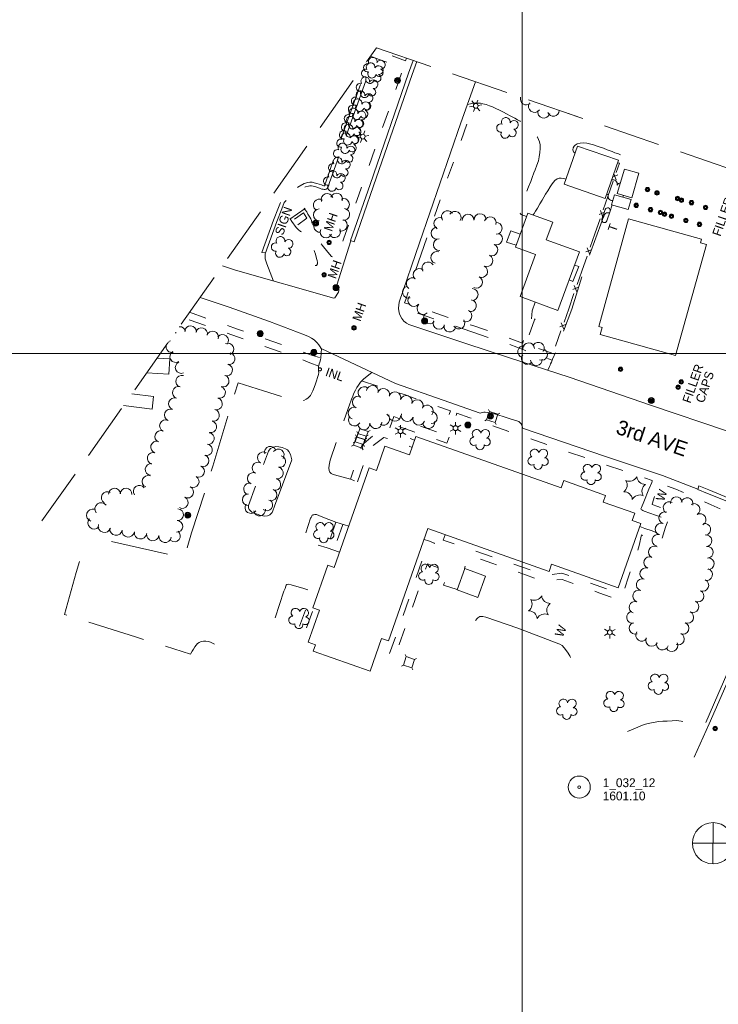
# Model space of a CAD drawing. Header units: feet. Extents: x 189601 to 191909, y 257500 to 259409.
# Tile 2 of 7: x 190158 to 190633, y 258058 to 258727. Entities that reach past the tile are written whole.
import ezdxf
from ezdxf.enums import TextEntityAlignment as Align

# ---------------------------------------------------------------- set-up
doc = ezdxf.new("R2010")
doc.units = ezdxf.units.FT
doc.header["$MEASUREMENT"] = 0
for name, pattern in [('DGN Style 3', [54.555911, 38.968508, -15.587403]), ('DGN Style 4', [62.388581, 31.174806, -15.587403, 0.038969, -15.587403]), ('DGN Style 5', [27.277956, 11.690552, -15.587403])]:
    doc.linetypes.add(name, pattern=pattern)
for name, color, linetype, lineweight in [('E_BLD', 54, 'Continuous', 13), ('E_BLD_Name', 221, 'Continuous', 0), ('E_DRN_Grate', 151, 'Continuous', 0), ('E_DWY', 73, 'DGN Style 3', 0), ('E_LAND_Vegetation', 21, 'Continuous', 0), ('E_MAP_GridLines', 251, 'Continuous', 0), ('E_MAP_Limits', 21, 'DGN Style 3', 0), ('E_MAP_PassPoints', 40, 'Continuous', 0), ('E_MISCPROP', 40, 'Continuous', 0), ('E_MISCPROP_HvyDash', 54, 'DGN Style 3', 13), ('E_MISCPROP_HvyLine', 54, 'Continuous', 13), ('E_MISCPROP_Railing', 40, 'Continuous', 0), ('E_PATH_Sidewalk', 73, 'DGN Style 5', 0), ('E_RDWY', 40, 'Continuous', 13), ('E_RDWY_Name', 221, 'Continuous', 0), ('E_UTL_AboveGroundPipe', 40, 'DGN Style 4', 0)]:
    doc.layers.add(name, color=color, linetype=linetype, lineweight=lineweight)
doc.styles.add('Style-IGR_FONT_0', font='IGR_FONT_0.shx')
doc.styles.add('Style-IGR_FONT_1', font='IGR_FONT_1.shx')

# ---------------------------------------------------------------- blocks, each defined once
blk = doc.blocks.new('PP')
at = {"layer": 'E_MAP_PassPoints', "color": 40, "linetype": 'Continuous', "lineweight": 0}
for radius in [7.5, 0.96]:
    blk.add_circle((0, 0), radius, dxfattribs=at)
blk = doc.blocks.new('PHOTOC')
at = {"layer": 'E_MAP_Limits', "color": 73, "linetype": 'Continuous', "lineweight": 0}
for p, q in [((0.12, 14.06), (0.06, -13.8)), ((-13.79, 0.03), (14.12, 0.01))]:
    blk.add_line(p, q, dxfattribs=at)
blk.add_circle((0.17, 0.03), 14, dxfattribs=at)
blk = doc.blocks.new('INL')
at = {"layer": 'E_MISCPROP_Railing', "color": 40, "linetype": 'Continuous', "lineweight": 0, "style": 'Style-IGR_FONT_0'}
blk.add_text('INL', height=6, rotation=359.99999, dxfattribs=at).set_placement((-5.74, -3.01))
blk = doc.blocks.new('MHO')
at = {"layer": 'E_DRN_Grate', "color": 20, "linetype": 'Continuous', "lineweight": 0}
for centre, radius in [((0.06, 0.01), 1.5), ((0.07, 0.01), 1.22), ((0.06, 0), 0.968), ((0.03, -0.01), 0.605)]:
    blk.add_circle(centre, radius, dxfattribs=at)
blk = doc.blocks.new('MHO_1')
at = {"layer": 'E_DRN_Grate', "color": 20, "linetype": 'Continuous', "lineweight": 0}
for centre, radius in [((0.06, 0.01), 1.5), ((0.07, 0.01), 1.22), ((0.06, 0), 0.968), ((0.03, -0.01), 0.605)]:
    blk.add_circle(centre, radius, dxfattribs=at)
blk = doc.blocks.new('PED')
at = {"layer": 'E_UTL_AboveGroundPipe', "color": 101, "linetype": 'Continuous', "lineweight": 13}
for p, q in [((-3.12, 2.9), (-4.18, 3.96)), ((2.88, 2.9), (3.94, 3.96)), ((-4.18, -4.16), (-3.12, -3.1)), ((3.95, -4.16), (2.89, -3.1))]:
    blk.add_line(p, q, dxfattribs=at)
at = {"layer": 'E_UTL_AboveGroundPipe', "color": 101, "linetype": 'Continuous', "lineweight": 13, "flags": 128}
blk.add_lwpolyline([(-3.12, -3.1), (2.89, -3.1), (2.88, 2.9), (-3.12, 2.9)], close=True, dxfattribs=at)
blk = doc.blocks.new('WAL')
at = {"layer": 'E_MISCPROP_Railing', "color": 40, "linetype": 'Continuous', "lineweight": 0, "style": 'Style-IGR_FONT_0'}
blk.add_text('W', height=6, rotation=0.00001, dxfattribs=at).set_placement((-2.27, -0.34), align=Align.MIDDLE_LEFT)
blk = doc.blocks.new('WAL_1')
at = {"layer": 'E_MISCPROP_Railing', "color": 40, "linetype": 'Continuous', "lineweight": 0, "style": 'Style-IGR_FONT_0'}
blk.add_text('W', height=6, rotation=0.00011, dxfattribs=at).set_placement((-2.27, -0.34), align=Align.MIDDLE_LEFT)
blk = doc.blocks.new('SIGN')
at = {"layer": 'E_MISCPROP', "color": 20, "linetype": 'Continuous', "lineweight": 0, "style": 'Style-IGR_FONT_0'}
blk.add_text('SIGN', height=6, rotation=0.00012, dxfattribs=at).set_placement((-9.61, -0.01), align=Align.MIDDLE_LEFT)
blk = doc.blocks.new('LTP')
at = {"layer": 'E_MISCPROP', "color": 20, "linetype": 'Continuous', "lineweight": 0}
for p, q in [((-1.64, 0.07), (-4.24, 0.14)), ((-0.8, 1.43), (-2, 3.73)), ((0.9, 1.42), (2.27, 3.65)), ((-0.88, -1.42), (-2.24, -3.61)), ((0.76, -1.47), (2, -3.65)), ((1.64, -0.02), (4.16, -0.09))]:
    blk.add_line(p, q, dxfattribs=at)
blk.add_circle((0, 0), 1.64, dxfattribs=at)
blk = doc.blocks.new('POLE')
at = {"layer": 'E_MISCPROP', "color": 20, "linetype": 'Continuous', "lineweight": 0}
for centre, radius in [((-0.01, 0.02), 2.02), ((-0.01, 0.03), 1.52), ((0, -0.01), 1.01), ((0, 0), 0.502)]:
    blk.add_circle(centre, radius, dxfattribs=at)
blk = doc.blocks.new('MHO_2')
at = {"layer": 'E_DRN_Grate', "color": 20, "linetype": 'Continuous', "lineweight": 0}
for centre, radius in [((0.06, 0.01), 1.5), ((0.07, 0.01), 1.22), ((0.06, 0), 0.968), ((0.03, -0.01), 0.605)]:
    blk.add_circle(centre, radius, dxfattribs=at)
blk = doc.blocks.new('TREE')
at = {"layer": 'E_LAND_Vegetation', "color": 93, "linetype": 'Continuous', "lineweight": 0}
for centre, radius, start, end in [((-1.47, 4.28), 2.78, 1.39467, 209.16766), ((-4.47, 0.2), 2.78, 78.07168, 279.08273), ((3.57, 2.42), 2.97, 278.42378, 139.65766), ((-2.01, -4.2), 2.61, 140.77983, 358.71244), ((3.46, -3.43), 2.97, 196.07459, 79.04786)]:
    blk.add_arc(centre, radius, start, end, dxfattribs=at)
blk = doc.blocks.new('FILLER')
at = {"layer": 'E_DRN_Grate', "color": 20, "linetype": 'Continuous', "lineweight": 0, "style": 'Style-IGR_FONT_0'}
for s, p in [('FILLER', (-0.49, 4.42)), ('CAPS', (-0.05, -4.02))]:
    blk.add_text(s, height=6, rotation=0.00012, dxfattribs=at).set_placement(p, align=Align.MIDDLE_CENTER)
blk = doc.blocks.new('TK5')
at = {"layer": 'E_BLD', "color": 241, "linetype": 'Continuous', "lineweight": 0}
for p, q in [((8.74, 1.85), (1.64, 1.85)), ((1.73, -1.64), (8.76, -1.65))]:
    blk.add_line(p, q, dxfattribs=at)
for centre, start, end in [((1.75, 0.11), 93.52424, 269.57156), ((8.74, 0.1), 270.70609, 89.95678)]:
    blk.add_arc(centre, 1.75, start, end, dxfattribs=at)
blk = doc.blocks.new('TA')
at = {"layer": 'E_BLD_Name', "style": 'Style-IGR_FONT_0'}
blk.add_text('T', height=6, rotation=0.00012, dxfattribs=at).set_placement((-1.95, 0.22), align=Align.MIDDLE_LEFT)
blk = doc.blocks.new('TREE_4')
at = {"layer": 'E_LAND_Vegetation', "color": 93, "linetype": 'Continuous', "lineweight": 0}
for centre, radius, start, end in [((-1.47, 4.28), 2.78, 1.39458, 209.16757), ((-4.47, 0.2), 2.78, 78.07159, 279.08263), ((3.57, 2.42), 2.97, 278.42368, 139.65757), ((-2.01, -4.2), 2.61, 140.77973, 358.71234), ((3.46, -3.43), 2.97, 196.0745, 79.04777)]:
    blk.add_arc(centre, radius, start, end, dxfattribs=at)
blk = doc.blocks.new('LTP_3')
at = {"layer": 'E_MISCPROP', "color": 20, "linetype": 'Continuous', "lineweight": 0}
for p, q in [((-1.64, 0.07), (-4.24, 0.14)), ((-0.8, 1.43), (-2, 3.73)), ((0.9, 1.42), (2.27, 3.65)), ((-0.88, -1.42), (-2.24, -3.61)), ((0.76, -1.47), (2, -3.65)), ((1.64, -0.02), (4.16, -0.09))]:
    blk.add_line(p, q, dxfattribs=at)
blk.add_circle((0, 0), 1.64, dxfattribs=at)
blk = doc.blocks.new('POLE_3')
at = {"layer": 'E_MISCPROP', "color": 20, "linetype": 'Continuous', "lineweight": 0}
for centre, radius in [((-0.01, 0.02), 2.02), ((-0.01, 0.03), 1.52), ((0, -0.01), 1.01), ((0, 0), 0.502)]:
    blk.add_circle(centre, radius, dxfattribs=at)
blk = doc.blocks.new('PINEL_2')
at = {"layer": 'E_LAND_Vegetation', "color": 93, "linetype": 'Continuous', "lineweight": 0}
for centre, start, end in [((-8.14, 7.32), 275.21135, 0.97626), ((2.26, 10.71), 215.21135, 300.97626), ((-10.4, -3.39), 335.21135, 60.97626), ((10.41, 3.41), 155.21136, 240.97627), ((-2.25, -10.7), 35.21136, 120.97627), ((8.15, -7.3), 95.21136, 180.97627)]:
    blk.add_arc(centre, 5.72, start, end, dxfattribs=at)
blk = doc.blocks.new('POLE_4')
at = {"layer": 'E_MISCPROP', "color": 20, "linetype": 'Continuous', "lineweight": 0}
for centre, radius in [((-0.01, 0.02), 2.02), ((-0.01, 0.03), 1.52), ((0, -0.01), 1.01), ((0, 0), 0.502)]:
    blk.add_circle(centre, radius, dxfattribs=at)

msp = doc.modelspace()

# ---------------------------------------------------------------- linework, layer by layer
at = {"layer": 'E_DWY', "color": 51, "linetype": 'DGN Style 3', "lineweight": 0, "flags": 128}
for points in [[(190325.59, 258568.5), (190322.96, 258568.57), (190330.94, 258590.62), (190334.25, 258599.13), (190336.09, 258603.76), (190336.96, 258604.9), (190337.65, 258605.54), (190338.46, 258606.14), (190342.39, 258609.27), (190347.48, 258613.01), (190351.67, 258615.58), (190354.22, 258616.23), (190355.63, 258616.5), (190357.14, 258616.29), (190358.5, 258616.05), (190360.37, 258615.53), (190361.88, 258615.06), (190363.5, 258614.48), (190364.5, 258614.14), (190365.1, 258614.01), (190365.68, 258613.91), (190365.48, 258613.92), (190365.59, 258613.96), (190365.62, 258613.98), (190365.52, 258613.85), (190365.73, 258614.22), (190366.08, 258615.21), (190366.46, 258616.38), (190366.74, 258617.1), (190374.06, 258637.98), (190394.31, 258694.5), (190392.17, 258695.26)], [(190325.31, 258567.72), (190333.28, 258589.74), (190336.58, 258598.21), (190338.29, 258602.51), (190338.82, 258603.22), (190339.25, 258603.62), (190339.98, 258604.16), (190343.91, 258607.28), (190348.88, 258610.94), (190352.65, 258613.25), (190354.76, 258613.79), (190355.69, 258613.97), (190356.75, 258613.82), (190357.95, 258613.61), (190359.67, 258613.13), (190361.09, 258612.69), (190362.67, 258612.12), (190363.84, 258611.72), (190364.63, 258611.56), (190365.45, 258611.42), (190365.97, 258611.41), (190366.7, 258611.71), (190367.3, 258612.06), (190367.61, 258612.46), (190368.01, 258613.17), (190368.45, 258614.41), (190368.81, 258615.53), (190369.08, 258616.22), (190376.42, 258637.14), (190397.52, 258696.03), (190393.68, 258697.38)], [(190462.7, 258669.18), (190464.76, 258669.58), (190465.79, 258669.82), (190466.9, 258670.01), (190468.33, 258670.21), (190470.04, 258670.14), (190471.58, 258669.94), (190473.21, 258669.67), (190475.5, 258669.09), (190477.67, 258668.33), (190479.75, 258667.58), (190482.13, 258666.46), (190484.47, 258665.32), (190487.17, 258663.88), (190489.33, 258662.77), (190491.76, 258661.47), (190495.02, 258659.82), (190496.64, 258658.76), (190498.64, 258657.75), (190500.33, 258656.54), (190501.84, 258655.6), (190504, 258654.23), (190506.6, 258651.79), (190508.67, 258649.4), (190510.35, 258647.07), (190511.72, 258643.78), (190512.07, 258641.86), (190512.03, 258639.32), (190511.85, 258636.55), (190511.49, 258633.65), (190510.98, 258630.91), (190509.95, 258627.9), (190508.71, 258624.87), (190507.9, 258622.72), (190506.8, 258619.5), (190505.71, 258616.84), (190504.24, 258613.18), (190502.73, 258609.23), (190501.89, 258606.53), (190500.9, 258603.12), (190500.26, 258600.99), (190499.8, 258599.61), (190499.06, 258597.52), (190498.98, 258597.08), (190498.66, 258595.13), (190499.29, 258594.46), (190502.95, 258593)], [(190537.14, 258661.02), (190533.97, 258662.05), (190531.31, 258663.02)], [(190535.88, 258636.2), (190534.78, 258637.1), (190534.24, 258638.35), (190534.51, 258639.72), (190535.19, 258640.78), (190535.88, 258641.48), (190537.33, 258642.35), (190539.29, 258642.98), (190541.48, 258643.17), (190543.76, 258642.92), (190545.64, 258642.46), (190548.42, 258641.76), (190551.6, 258640.71), (190555.07, 258639.54), (190557.74, 258638.43), (190561.02, 258637.16), (190562.96, 258636.39), (190565.31, 258635.57), (190567.61, 258634.64), (190568.94, 258634.06), (190569.99, 258633.46), (190570.35, 258632.92), (190570.81, 258630.27), (190570.92, 258628.75), (190570.97, 258627.17), (190570.91, 258625.04), (190570.88, 258624.88)], [(190507.42, 258594.1), (190508.08, 258595.2), (190509.08, 258596.79), (190510.23, 258598.64), (190512.01, 258601.66), (190513.57, 258604.24), (190515.78, 258608.16), (190517.26, 258610.58), (190518.91, 258613.19), (190520.37, 258615.33), (190522.07, 258617.57), (190523.65, 258618.75), (190524.98, 258619.18), (190526.52, 258619.19), (190528.21, 258618.92), (190529.67, 258618.37)], [(190561.01, 258600.95), (190560.59, 258599.67), (190559.94, 258597.3), (190559.58, 258596.01), (190559.33, 258595.62), (190558.12, 258595.54), (190557.17, 258595.51), (190556.52, 258595.18), (190555.93, 258594.33), (190555.36, 258593.15), (190554.82, 258591.9), (190554.23, 258590.32), (190541.33, 258554.82), (190533.56, 258530.18), (190524.79, 258506.3), (190522.23, 258499.96), (190521.68, 258498.65), (190520.63, 258496.25), (190519.75, 258494.24), (190519.25, 258493.05), (190518.85, 258492.12), (190518.44, 258491.11), (190517.32, 258488.63)], [(190325.31, 258567.72), (190325.33, 258564.28), (190326.36, 258561.01), (190330.93, 258549.26)], [(190363.58, 258503.33), (190363.16, 258497.11), (190362.88, 258495.81), (190362.41, 258494.14), (190362.08, 258492.93), (190361.79, 258491.91), (190361.61, 258491.17), (190361.47, 258490.12), (190361.45, 258489.03), (190361.58, 258488.12), (190361.68, 258487.17), (190361.43, 258485.71), (190360.92, 258483.83), (190360.19, 258481.42), (190359.49, 258479.46), (190358.61, 258477.04), (190357.74, 258474.7), (190356.87, 258472.84), (190356.09, 258471.52), (190355.48, 258470.82), (190354.25, 258469.68), (190353.24, 258468.97), (190351.54, 258468.11), (190350.57, 258467.79), (190349.79, 258467.58), (190347.69, 258467.61), (190340.56, 258469.55), (190324.21, 258474.74), (190306.9, 258480.1), (190301.94, 258464.23), (190289.66, 258423.49), (190285.8, 258410.86), (190275.33, 258378.3), (190272.18, 258367.4), (190272.17, 258367.38), (190271.26, 258366.31), (190269.58, 258365.27), (190268.07, 258364.22), (190266.73, 258363.59), (190265.53, 258363.13), (190264.49, 258362.85), (190263.66, 258362.78), (190262.46, 258362.89), (190216.04, 258373.5)], [(190397.84, 258487.12), (190392.36, 258482.79), (190391.17, 258481.78), (190390.14, 258480.66), (190388.61, 258478.45), (190387.61, 258476.87), (190386.6, 258475.03), (190385.6, 258473.06), (190384.77, 258471.09), (190384.02, 258469.01), (190383.45, 258467.56), (190382.9, 258465.88), (190376.64, 258448.53), (190369.41, 258427.55), (190368.69, 258424.27), (190368.59, 258422.23), (190368.79, 258420.62), (190369.13, 258419.5), (190369.64, 258418.92), (190370.17, 258418.52), (190371.04, 258418.15), (190371.65, 258417.96), (190372.45, 258417.64), (190383.3, 258414.65), (190383.89, 258414.4), (190392.17, 258411.41)], [(190331.6, 258396.31), (190330.57, 258393.07), (190329.93, 258392.05), (190329.13, 258391.07), (190328.44, 258390.55), (190326.92, 258389.69), (190324.75, 258389.57), (190322.24, 258390.01), (190319.83, 258390.9), (190317.61, 258391.69), (190316.15, 258392.35), (190315.21, 258393.1), (190314.37, 258394.04), (190314.05, 258395.14), (190313.92, 258396.26), (190313.96, 258396.86), (190327.48, 258433.68), (190327.91, 258434.28), (190328.99, 258435.61), (190330.85, 258436.51), (190332.53, 258436.85), (190334.52, 258436.7), (190336.86, 258436.12), (190338.99, 258435.37), (190340.47, 258434.55), (190341.44, 258433.39), (190342.49, 258431.42), (190343.35, 258427.79)], [(190343.35, 258427.79), (190331.6, 258396.29)], [(190382.08, 258382.77), (190373.39, 258385.43), (190365.52, 258388.53), (190361.8, 258390.12), (190360.23, 258390.61), (190359.04, 258390.71), (190358.35, 258390.57), (190357.69, 258390.36), (190357.31, 258390.14), (190356.92, 258389.66), (190356.65, 258389.16), (190356.43, 258388.65), (190356.19, 258388.14), (190351.65, 258374.51), (190351.54, 258373.78), (190351.73, 258373.12), (190352.15, 258372.76), (190352.58, 258372.6), (190367.33, 258368.05), (190375.84, 258365.05)], [(190290.9, 258302.67), (190288.06, 258303.88), (190286.75, 258304.35), (190284.96, 258304.7), (190283.4, 258304.68), (190281.73, 258304.47), (190280.37, 258303.8), (190279.33, 258303), (190278.38, 258302.05), (190277.39, 258300.88), (190276.48, 258299.31), (190275.64, 258297.81), (190274.88, 258296.38), (190274.56, 258295.82), (190237.15, 258307.57), (190189.03, 258322.88), (190196.85, 258351.32), (190201.24, 258365.43)], [(190332.04, 258320.4), (190338.05, 258338.53), (190338.76, 258340.48), (190339.26, 258341.95), (190339.6, 258342.68), (190339.98, 258343.14), (190340.81, 258343.46), (190343.02, 258342.95), (190351.59, 258340.45), (190361.09, 258337)], [(190571.42, 258243.36), (190582.8, 258247.99), (190585.57, 258248.69), (190588.91, 258249.47), (190592.75, 258250.11), (190595.45, 258250.27), (190598.48, 258250.38), (190601.74, 258250.65), (190604.81, 258250.79), (190607.84, 258250.35), (190610.29, 258249.83), (190612.33, 258249.8), (190614.57, 258249.55), (190615.63, 258249.52), (190618.35, 258249.23), (190624.64, 258249.51)]]:
    msp.add_lwpolyline(points, dxfattribs=at)
at = {"layer": 'E_LAND_Vegetation', "color": 93, "linetype": 'Continuous', "lineweight": 0}
for centre, radius, start, end in [((190502.78, 258672.95), 4.11, 163.32534, 307.71923), ((190508.3, 258667.84), 4.11, 144.18722, 324.17189), ((190514.66, 258664.02), 4.11, 164.5187, 344.50338), ((190521.03, 258665.31), 4.11, 203.52596, 357.61759), ((190561.6, 258614.98), 2.97, 349.28549, 109.73139), ((190567.09, 258612.96), 2.97, 97.8146, 149.90958), ((190362.01, 258600.9), 4.02, 55.64861, 235.63329), ((190367.34, 258604.61), 4.02, 18.54736, 198.53203), ((190373.78, 258604.97), 4.02, 341.05329, 161.03796), ((190378.5, 258601.25), 4.02, 293.09996, 113.08464), ((190558.19, 258610.82), 2.78, 250.39247, 280.02938), ((190561.05, 258606.65), 2.78, 148.9334, 277.77414), ((190566.02, 258607.54), 2.61, 330.09566, 358.04207), ((190362.06, 258594.17), 4.02, 90.27851, 270.26319), ((190378.6, 258594.52), 4.02, 261.45839, 81.44307), ((190444.04, 258588.38), 4.06, 63.54339, 243.52806), ((190449.13, 258592.98), 4.06, 34.72693, 214.71161), ((190454.36, 258592.51), 4.06, 329.73649, 149.72117), ((190463.12, 258590.57), 4.06, 1.42096, 181.40564), ((190471.29, 258590.92), 4.06, 3.04128, 183.02596), ((190478.27, 258588.86), 4.06, 341.72828, 161.71296), ((190362.4, 258586.34), 4.02, 95.3444, 275.32908), ((190372.49, 258582.78), 4.02, 208.5685, 28.55318), ((190376.98, 258587.15), 4.02, 248.57272, 68.5574), ((190442.11, 258581.78), 4.06, 91.26797, 271.25264), ((190482.15, 258585.05), 4.06, 271.51844, 91.50312), ((190366.68, 258582.58), 4.02, 156.42767, 336.41235), ((190443.63, 258573.95), 4.06, 93.15195, 273.13663), ((190482.45, 258577.84), 4.06, 246.90675, 66.89143), ((190479.27, 258570.38), 4.06, 246.83652, 66.8212), ((190441.96, 258565.25), 4.06, 72.34762, 252.3323), ((190475.95, 258563.09), 4.06, 244.02486, 64.00953), ((190429.84, 258553.64), 4.06, 46.35095, 226.33563), ((190435.88, 258558.07), 4.06, 31.15758, 211.14225), ((190472.4, 258555.79), 4.06, 244.02486, 64.00953), ((190425.2, 258547.42), 4.06, 55.39489, 235.37957), ((190468.84, 258548.49), 4.06, 244.02486, 64.00953), ((190422.61, 258541.77), 4.06, 108.1988, 288.18348), ((190465.85, 258540.13), 4.06, 268.62905, 88.61373), ((190426.3, 258536.12), 4.06, 138.11346, 318.09814), ((190432.52, 258530.64), 4.06, 133.20063, 313.1853), ((190464.71, 258532.5), 4.06, 258.52426, 78.50894), ((190436.99, 258524.26), 4.06, 140.73244, 320.71712), ((190461.71, 258525.61), 4.06, 243.39588, 63.38056), ((190267.26, 258514.26), 4, 12.22946, 94.42301), ((190274.57, 258514.8), 4, 356.11941, 176.10409), ((190282.03, 258513.49), 4, 344.85459, 164.83926), ((190443.41, 258520.61), 4.06, 158.01142, 337.99609), ((190450.8, 258518.68), 4.06, 169.87785, 349.86253), ((190456.87, 258520.7), 4.06, 212.13502, 32.1197), ((190262.37, 258510.59), 4, 52.00251, 64.42934), ((190289.55, 258511.2), 4, 341.27032, 161.25499), ((190296.34, 258508.86), 4, 321.50337, 141.48805), ((190261.91, 258504.71), 4, 167.13878, 283.60824), ((190262.37, 258510.59), 4, 225.01896, 231.98719), ((190261.91, 258504.71), 4, 103.62356, 122.30952), ((190299.93, 258503.08), 4, 293.93585, 113.92053), ((190500.85, 258501.27), 3.96, 79.20656, 259.19124), ((190504.33, 258503.36), 3.96, 2.53929, 182.52397), ((190510.88, 258503.72), 3.96, 325.662, 145.64668), ((190264.51, 258497.93), 4, 121.30452, 301.2892), ((190300.77, 258496.47), 4, 258.94962, 78.93429), ((190503.37, 258496.69), 3.96, 141.2732, 321.25788), ((190513.16, 258499.38), 3.96, 249.08361, 69.06829), ((190268.2, 258490.54), 4, 113.72548, 293.71015), ((190299.06, 258488.87), 4, 253.57798, 73.56266), ((190509.62, 258495.87), 3.96, 183.68747, 3.67214), ((190268.57, 258481.21), 4, 73.31082, 253.2955), ((190296.7, 258481.33), 4, 250.93256, 70.91724), ((190266.27, 258473.55), 4, 73.31082, 253.2955), ((190294.26, 258473.57), 4, 254.95122, 74.9359), ((190392.52, 258473.38), 4.08, 51.9125, 231.89718), ((190398.07, 258474.24), 4.08, 351.87447, 171.85915), ((190388.59, 258466.99), 4.08, 67.78305, 247.76773), ((190405.71, 258472.2), 4.08, 345.16055, 165.14523), ((190413.45, 258469.98), 4.08, 342.17434, 162.15902), ((190421.16, 258467.4), 4.08, 341.10401, 161.08869), ((190263.59, 258465.91), 4, 70.45768, 250.44236), ((190292.18, 258465.85), 4, 254.95122, 74.9359), ((190428.58, 258464.6), 4.08, 334.80323, 154.78791), ((190435.31, 258460.9), 4.08, 322.05928, 142.04396), ((190260.85, 258458.26), 4, 66.81499, 246.79966), ((190290.17, 258458.08), 4, 255.53465, 75.51933), ((190385.72, 258459.45), 4.08, 70.3814, 250.36608), ((190405.67, 258455.44), 4.08, 237.52161, 57.50628), ((190413.32, 258458.08), 4.08, 176.66237, 356.64705), ((190421.77, 258457.96), 4.08, 163.21246, 343.19714), ((190438.18, 258456.49), 4.08, 269.19124, 89.17591), ((190257.59, 258450.92), 4, 65.72881, 245.71349), ((190288.28, 258450.28), 4, 256.47472, 76.4594), ((190385.9, 258454.89), 4.08, 153.03393, 333.01861), ((190392.35, 258452.31), 4.08, 185.26821, 5.25289), ((190400.49, 258453.06), 4.08, 185.26821, 5.25289), ((190429.61, 258455.45), 4.08, 161.56726, 341.55193), ((190436.39, 258453.22), 4.08, 187.80274, 7.78742), ((190254.36, 258443.63), 4, 66.33837, 246.32305), ((190286.63, 258442.29), 4, 261.06653, 81.0512), ((190251.48, 258436.45), 4, 73.35325, 253.33793), ((190285.32, 258434.62), 4, 255.14252, 75.1272), ((190249.19, 258428.79), 4, 73.35325, 253.33793), ((190283.05, 258427.2), 4, 249.0746, 69.05928), ((190324.09, 258429.26), 3.97, 61.79158, 241.77625), ((190328.82, 258433.01), 3.97, 16.40779, 196.39247), ((190334.18, 258431.08), 3.97, 324.33061, 144.31529), ((190335.24, 258426.63), 3.97, 257.91804, 77.90272), ((190247.8, 258421.32), 4, 83.40944, 263.39411), ((190320.43, 258422.27), 3.97, 63.21747, 243.20215), ((190245.63, 258413.13), 4, 68.63457, 248.61925), ((190279.99, 258419.96), 4, 245.34186, 65.32654), ((190317.23, 258415.18), 3.97, 67.68495, 247.66962), ((190333.57, 258418.86), 3.97, 257.91804, 77.90272), ((190239.8, 258406.46), 4, 35.94631, 215.93099), ((190276.37, 258413.05), 4, 240.28145, 60.26613), ((190314.62, 258408.03), 3.97, 76.32977, 256.31444), ((190331.91, 258411.1), 3.97, 257.91804, 77.90272), ((190217.92, 258402.12), 4, 58.95605, 238.94073), ((190222.91, 258404.59), 4, 2.22274, 182.20741), ((190230.71, 258404.57), 4, 357.16604, 177.15072), ((190272.55, 258405.92), 4, 242.79039, 62.77507), ((190313.81, 258400.74), 3.97, 91.1441, 271.12878), ((190329.29, 258404.03), 3.97, 247.29325, 67.27793), ((190213.76, 258394.43), 4.22, 36.44848, 216.43316), ((190268.87, 258398.86), 4, 241.84422, 61.82889), ((190315.59, 258395.37), 3.97, 145.14124, 325.12592), ((190326.38, 258397.2), 3.97, 233.33709, 53.32177), ((190599.74, 258395.35), 4.01, 58.16088, 238.14555), ((190604.65, 258398.6), 4.01, 5.21585, 185.20053), ((190611.89, 258398.01), 4.01, 346.29998, 166.28466), ((190616.74, 258394.13), 4.01, 300.82598, 120.81065), ((190208.12, 258390.19), 4.22, 72.06019, 252.04486), ((190265.76, 258390.62), 4, 265.89387, 85.87855), ((190321.48, 258393.71), 3.97, 188.47783, 8.46251), ((190596.89, 258388.39), 4.01, 71.03036, 251.01504), ((190620.76, 258387.23), 4.01, 299.94616, 119.93083), ((190209.01, 258385.04), 4.22, 139.22289, 319.20756), ((190216.02, 258382.68), 4.22, 164.06821, 344.05289), ((190265.28, 258382.59), 4, 267.3274, 87.31207), ((190594.39, 258380.8), 4.01, 71.64728, 251.63196), ((190623.98, 258380.57), 4.01, 283.82372, 103.8084), ((190223.91, 258380.72), 4.22, 171.71012, 351.6948), ((190232.25, 258379.5), 4.22, 171.71012, 351.6948), ((190240.59, 258378.28), 4.22, 171.71012, 351.6948), ((190248.93, 258377.07), 4.22, 171.71012, 351.6948), ((190263.63, 258376.18), 4, 231.22601, 51.21069), ((190592.2, 258373.19), 4.01, 74.36497, 254.34965), ((190257.27, 258375.85), 4.22, 171.71012, 351.6948), ((190624.75, 258372.86), 4.01, 277.02175, 97.00643), ((190589.79, 258365.13), 4.01, 63.57408, 243.55875), ((190625.63, 258364.98), 4.01, 274.69903, 94.68371), ((190586.67, 258358.02), 4.01, 70.26937, 250.25404), ((190626.33, 258357.26), 4.01, 267.80244, 87.78712), ((190583.96, 258350.54), 4.01, 72.11483, 252.09951), ((190625.24, 258349.87), 4.01, 254.24367, 74.22835), ((190581.5, 258342.91), 4.01, 72.11483, 252.09951), ((190622.66, 258342.57), 4.01, 246.97062, 66.9553), ((190579.04, 258335.28), 4.01, 72.11483, 252.09951), ((190619.43, 258335.33), 4.01, 244.51809, 64.50277), ((190576.57, 258327.65), 4.01, 72.11483, 252.09951), ((190615.92, 258328.18), 4.01, 243.23781, 63.22249), ((190574.94, 258320.81), 4.01, 97.89858, 277.88325), ((190612.39, 258320.87), 4.01, 245.82843, 65.8131), ((190576.71, 258313.42), 4.01, 108.3851, 288.36978), ((190609.17, 258313.44), 4.01, 248.02167, 68.00635), ((190581.14, 258308.65), 4.01, 145.36031, 325.34499), ((190587.92, 258305.2), 4.01, 156.19268, 336.17735), ((190595.23, 258302.65), 4.01, 163.43133, 343.41601), ((190601.58, 258301.68), 4.01, 206.56543, 26.5501), ((190606.09, 258306.09), 4.01, 246.80367, 66.78835)]:
    msp.add_arc(centre, radius, start, end, dxfattribs=at)
at = {"layer": 'E_MAP_GridLines', "color": 161, "linetype": 'Continuous', "lineweight": 0}
for p, q in [((190500, 257500), (190500, 259000)), ((190000, 258500), (191500, 258500))]:
    msp.add_line(p, q, dxfattribs=at)
at = {"layer": 'E_MAP_Limits', "color": 73, "linetype": 'DGN Style 3', "lineweight": 0, "flags": 128}
for points in [[(190173.63, 258386.31), (190400.94, 258707.65)], [(190400.94, 258707.65), (191426.21, 258356.67)]]:
    msp.add_lwpolyline(points, dxfattribs=at)
at = {"layer": 'E_MISCPROP', "color": 20, "linetype": 'Continuous', "lineweight": 0}
msp.add_line((190352.46, 258598.47), (190342.1, 258591.38), dxfattribs=at)
at = {"layer": 'E_MISCPROP_HvyDash', "color": 241, "linetype": 'DGN Style 3', "lineweight": 13, "flags": 128}
for points in [[(190495.86, 258573.71), (190489.25, 258575.74), (190492.23, 258583.39)], [(190492.23, 258583.39), (190498.61, 258581.18)], [(190531.82, 258550.1), (190534.27, 258548.99), (190538.44, 258559.11), (190535.5, 258560.11)]]:
    msp.add_lwpolyline(points, dxfattribs=at)
at = {"layer": 'E_MISCPROP_HvyLine', "color": 241, "linetype": 'Continuous', "lineweight": 13, "flags": 128}
for points in [[(190537.53, 258640.92), (190565.29, 258631.25), (190556.27, 258605.39), (190528.52, 258615.06)], [(190569.43, 258625.31), (190564.56, 258608.64), (190574.36, 258605.77), (190579.23, 258622.45)], [(190562.54, 258607.85), (190573.96, 258604.64), (190572.05, 258597.84), (190560.63, 258601.06)], [(190538.76, 258568.97), (190524.15, 258529.27), (190498.46, 258538.72), (190508.98, 258567.31), (190495.35, 258572.32), (190503.84, 258595.42), (190520.66, 258589.23), (190516.25, 258577.25)], [(190621.67, 258577.74), (190572.14, 258591.46), (190551.9, 258518.44), (190554.23, 258517.8), (190552.87, 258512.91), (190604.16, 258498.7), (190625.06, 258574.15), (190620.99, 258575.28)], [(190435.86, 258381.1), (190518.21, 258352.08), (190519.93, 258356.95), (190565.21, 258340.99), (190580.56, 258384.57), (190574.62, 258386.66), (190576.36, 258391.59), (190554.92, 258399.14), (190556.52, 258403.68), (190528.13, 258413.69), (190526.42, 258408.84), (190427.71, 258443.62), (190423.35, 258431.24), (190406.63, 258437.13), (190400.82, 258420.64), (190396.01, 258422.33), (190372.19, 258354.71), (190367.87, 258356.24), (190357.67, 258327.28), (190362.15, 258325.71), (190354.49, 258303.96), (190359.5, 258302.19), (190357.97, 258297.85), (190396.56, 258284.25), (190404.37, 258306.43), (190408.99, 258304.8)], [(190460.89, 258353.95), (190475, 258348.83), (190469.75, 258334.37), (190455.64, 258339.49)]]:
    msp.add_lwpolyline(points, close=True, dxfattribs=at)
for points in [[(190244.8, 258486.92), (190259.93, 258485.98), (190260.58, 258496.38), (190251.87, 258496.92)], [(190229.03, 258464.63), (190248.41, 258462.3), (190249.45, 258470.94), (190234.74, 258472.7)]]:
    msp.add_lwpolyline(points, dxfattribs=at)
at = {"layer": 'E_MISCPROP_Railing', "color": 40, "linetype": 'Continuous', "lineweight": 0}
for p, q in [((190564.84, 258621.31), (190561.33, 258619.89)), ((190562.1, 258622.1), (190563.7, 258618.08)), ((190555.95, 258595.91), (190552.16, 258594.37)), ((190553.05, 258597.1), (190554.82, 258592.68)), ((190544.16, 258571.69), (190545.93, 258567.27)), ((190547.06, 258570.51), (190543.27, 258568.97)), ((190538.17, 258545.1), (190534.39, 258543.56)), ((190535.27, 258546.29), (190537.04, 258541.86)), ((190529.28, 258519.69), (190525.5, 258518.16)), ((190526.38, 258520.88), (190528.15, 258516.46))]:
    msp.add_line(p, q, dxfattribs=at)
at = {"layer": 'E_MISCPROP_Railing', "color": 40, "linetype": 'Continuous', "lineweight": 0, "flags": 128}
for points in [[(190564.7, 258629.58), (190566.06, 258629.21), (190563.89, 258623.01)], [(190561.79, 258617.01), (190558.18, 258606.68)], [(190558.18, 258606.68), (190555, 258597.6)], [(190552.9, 258591.6), (190549.29, 258581.28)], [(190549.29, 258581.28), (190546.11, 258572.2)], [(190544.01, 258566.19), (190540.4, 258555.87)], [(190540.4, 258555.87), (190537.23, 258546.79)], [(190535.13, 258540.79), (190531.51, 258530.47)], [(190531.51, 258530.47), (190528.34, 258521.39)], [(190526.24, 258515.38), (190522.63, 258505.06)]]:
    msp.add_lwpolyline(points, dxfattribs=at)
at = {"layer": 'E_MISCPROP_Railing', "color": 40, "linetype": 'Continuous', "lineweight": 13, "flags": 128}
for points in [[(190585.97, 258407.89), (190582.52, 258399.37), (190580.98, 258395.46), (190580.62, 258394.48), (190580.75, 258394.12), (190581.23, 258393.81), (190581.96, 258393.45), (190582.91, 258393.02), (190594.44, 258388.77)], [(190532.74, 258293.54), (190532.2, 258294.71), (190530.63, 258297.22), (190528.45, 258300.19), (190527.1, 258301.61), (190525.47, 258302.59), (190524.8, 258302.86), (190497.05, 258313.46), (190475.13, 258321.04), (190473.08, 258321.49), (190471.94, 258321.52), (190471.11, 258321.31), (190470.38, 258320.98), (190469.69, 258320.46), (190469.06, 258319.86), (190468.42, 258318.92), (190468.3, 258318.71)]]:
    msp.add_lwpolyline(points, dxfattribs=at)
at = {"layer": 'E_MISCPROP_Railing', "color": 40, "linetype": 'Continuous', "lineweight": 0}
msp.add_ellipse((190362.49, 258489.25), major_axis=(1.02, -0.34), ratio=0.999834, dxfattribs=at)
at = {"layer": 'E_PATH_Sidewalk', "color": 51, "linetype": 'DGN Style 5', "lineweight": 0, "flags": 128}
for points in [[(190421.31, 258700.67), (190420.65, 258698.82), (190409.57, 258702.8), (190399.87, 258706.13)], [(190396.89, 258701.93), (190402.81, 258699.82), (190412.65, 258696.29), (190419.01, 258693.89), (190413.02, 258675.96), (190403.42, 258648.73), (190395.16, 258625.45), (190388.91, 258607.88), (190385.56, 258597.68), (190378.79, 258578.29), (190375.71, 258569.51), (190373.97, 258564.59), (190370.45, 258565.86), (190367.92, 258568.84), (190363.91, 258573.58), (190360.6, 258578.66), (190358.56, 258582.22), (190357.46, 258585.67), (190357.01, 258587.36), (190356.95, 258589.15), (190356.82, 258590.32), (190356.35, 258591.44), (190355.67, 258592.61), (190354.36, 258594.68), (190353.52, 258596.17), (190352.56, 258597.55), (190351.21, 258599.81), (190351.04, 258600.17), (190341.6, 258593.46), (190341.42, 258593.16), (190341.42, 258592.76), (190343.4, 258589.72), (190346.24, 258585.71), (190347.72, 258584.34), (190349.37, 258582.96), (190351.49, 258581.6), (190352.96, 258580.06), (190354.2, 258578.69), (190355.43, 258577.05), (190356.68, 258574.78), (190357.49, 258572.86), (190358.13, 258571.44), (190358.8, 258569.41), (190359.43, 258567.49), (190359.99, 258565.37), (190360.33, 258563.98), (190360.54, 258563.1), (190360.79, 258561.95), (190360.9, 258561.17), (190360.92, 258561.02), (190360.25, 258559.87), (190358.92, 258559.66), (190357.15, 258559.58), (190355.25, 258559.61), (190353.81, 258559.76), (190353.07, 258559.82)], [(190431.32, 258567.5), (190436.45, 258582.16), (190445.83, 258609.34), (190456.89, 258640.42), (190467.17, 258670.05)], [(190353.58, 258591.97), (190351.23, 258595.53), (190344.86, 258591.1), (190347.42, 258587.53)], [(190347.42, 258587.53), (190353.59, 258591.98)], [(190431.32, 258567.5), (190420.76, 258536.8), (190419.97, 258534.55), (190467.1, 258518.75)], [(190465.73, 258514.82), (190418.99, 258530.86), (190415.96, 258531.57)], [(190508.66, 258534.97), (190506.8, 258528.99), (190506.18, 258523.52), (190500.28, 258507.37), (190500.24, 258507.15), (190487.36, 258511.75), (190474.26, 258516.44), (190467.1, 258518.75)], [(190522.03, 258499.48), (190517.51, 258501.23), (190502.57, 258506.51), (190508.35, 258522.92), (190511.5, 258527.41), (190513.7, 258533.11)], [(190273.87, 258528.02), (190305.9, 258516.75), (190343.89, 258503.48), (190357.38, 258498.67), (190363.15, 258497.05)], [(190361.7, 258491.52), (190355.73, 258493.8), (190339.4, 258499.88), (190315.41, 258508.26), (190299.28, 258513.99), (190270.94, 258523.87)], [(190465.73, 258514.82), (190480.57, 258509.65), (190490.08, 258506.61), (190501.04, 258502.42), (190520.3, 258495.5)], [(190390.79, 258481.37), (190420.62, 258471.96), (190423.3, 258470.84), (190433.86, 258467.27), (190451.18, 258461.04), (190447.85, 258450.65), (190441.61, 258446.79), (190430.09, 258451.04), (190412.75, 258457.17), (190409.21, 258447.45), (190404.3, 258449.26), (190391.21, 258437.92), (190383.21, 258414.67)], [(190585.97, 258407.89), (190587.92, 258412.42), (190588.17, 258413.24), (190588.26, 258413.67), (190581.14, 258416.25), (190553.89, 258425.39), (190525.18, 258435.29), (190499.49, 258444.2), (190478.46, 258451.29), (190464.25, 258456.39), (190455.6, 258459.47), (190452.64, 258450.1), (190448.76, 258439.19), (190440.03, 258442.23), (190415.83, 258450.61), (190414.15, 258445.77), (190416.27, 258445.14), (190417.98, 258444.53), (190426.81, 258441.07)], [(190387.91, 258412.95), (190394.84, 258431.88), (190396.15, 258435.58), (190405.93, 258443), (190409.41, 258442.06), (190414.58, 258440.45), (190425.13, 258436.3)], [(190675.23, 258370.95), (190672.42, 258369.73), (190667.74, 258367.58), (190665.67, 258366.41), (190665.29, 258366.22), (190665.04, 258366.02), (190663.93, 258367.86), (190661.96, 258371.65), (190659.5, 258375.8), (190656.86, 258379.63), (190655.48, 258381.58), (190654.92, 258382.53), (190654.74, 258382.82), (190654.59, 258383.03), (190649.15, 258386.48), (190642.02, 258390.69), (190637.09, 258393.28), (190628.45, 258397.18), (190619.1, 258401.21), (190610.45, 258405.09), (190604.33, 258407.97), (190593.06, 258411.91), (190591.97, 258408.71), (190589.85, 258402.84), (190588.22, 258397.63), (190588.17, 258397.48), (190592.12, 258396.05), (190596.17, 258394.72), (190598.13, 258394.08), (190601.36, 258392.92), (190598.45, 258384.98), (190597.39, 258381.99), (190594.21, 258372.14), (190588.98, 258374.16), (190580.9, 258376.8), (190579.47, 258369.62), (190577.01, 258362.23), (190574.21, 258354.33), (190572.21, 258348.46), (190566.81, 258332.39), (190551.92, 258337.57), (190537.21, 258342.9), (190527, 258346.51), (190521.61, 258346.13), (190514.3, 258345.3), (190502.15, 258349.76), (190480.04, 258357.41), (190464.1, 258362.87), (190461.26, 258355.85), (190460.74, 258354.11)], [(190373.39, 258385.43), (190369.99, 258375.45), (190367.33, 258368.05)], [(190378.04, 258384.01), (190371.9, 258366.44)], [(190579.81, 258382.43), (190583.22, 258381.28), (190588.15, 258379.52), (190590.94, 258378.48), (190592.15, 258381.9), (190594.44, 258388.77)], [(190409.86, 258296.34), (190417.22, 258317), (190425.41, 258340.68), (190433.24, 258363.35), (190438.62, 258366.33), (190440.27, 258371.25), (190436.37, 258372.72), (190433.33, 258373.71), (190433.27, 258373.73)], [(190447.51, 258376.99), (190446.22, 258373.34), (190515.46, 258349.67), (190515.86, 258349.65), (190520, 258349.94), (190526.83, 258350.85), (190562.48, 258338.29), (190563.82, 258341.48)], [(190455.71, 258339.77), (190446.36, 258342.71), (190450.03, 258352.23), (190435.49, 258357.08), (190431.36, 258345.24), (190422.36, 258319.1), (190416.39, 258302.4), (190413.02, 258292.93)], [(190348.7, 258314.8), (190353.67, 258328.65), (190354.29, 258330.47), (190356.83, 258338.55)], [(190353.46, 258313.76), (190358.21, 258327.09)]]:
    msp.add_lwpolyline(points, dxfattribs=at)
at = {"layer": 'E_RDWY', "color": 21, "linetype": 'Continuous', "lineweight": 13, "flags": 128}
for points in [[(190425.88, 258699.11), (190422.78, 258690.42), (190396.56, 258614.78), (190383.34, 258576.69)], [(190428.24, 258698.3), (190425.14, 258689.59), (190398.92, 258613.96), (190385.7, 258575.87), (190383.34, 258576.69)], [(190665.36, 258437.02), (190662.25, 258439.94), (190638.68, 258447.58), (190587.81, 258464.76), (190531.81, 258483.95), (190491.41, 258497), (190461.59, 258506.76), (190423.01, 258519.78), (190421.33, 258520.56), (190419.58, 258522.06), (190418.05, 258523.89), (190416.99, 258525.82), (190416.58, 258526.9), (190416.44, 258527.58), (190416.05, 258529.29), (190415.96, 258530.3), (190415.92, 258531.19), (190416.04, 258532.46), (190416.2, 258533.55), (190416.29, 258534.3), (190416.37, 258534.83), (190430.1, 258575.11), (190458.29, 258656.74), (190468.17, 258684.63)], [(190383.43, 258576.65), (190374.02, 258546.49), (190374.67, 258545.32), (190375.04, 258544.57), (190375.29, 258543.71), (190375.26, 258542.71), (190375.1, 258541.69), (190372.67, 258537.83), (190371.9, 258537.61), (190305.19, 258556.57), (190296.26, 258559.67)], [(190619.23, 258407.83), (190595.17, 258417.14), (190556.63, 258430.18), (190500.23, 258449.28), (190500.11, 258449.91), (190499.25, 258452.28), (190497.68, 258453.83), (190495.58, 258454.57), (190493.18, 258455.26), (190490.34, 258456.2), (190486.92, 258457.17), (190483.95, 258458.06), (190481.04, 258458.96), (190478.48, 258459.57), (190476.19, 258459.99), (190474.85, 258460.26), (190473.91, 258460.28), (190472.92, 258460.02), (190471.98, 258459.68), (190471.39, 258459.45), (190446.29, 258468.39), (190413.73, 258479.6), (190363.26, 258503.48), (190362.69, 258504.5), (190361.72, 258505.96), (190360.55, 258507.37), (190359.51, 258508.52), (190358.81, 258509.13), (190357.94, 258509.81), (190356.78, 258510.54), (190354.69, 258511.57), (190352.1, 258512.64), (190328.17, 258521.84), (190300.8, 258531.54), (190281.03, 258538.14)], [(190616.68, 258225.9), (190626.93, 258248.51), (190635.08, 258267.19), (190648.33, 258297.22), (190666.23, 258338.58), (190675.95, 258361.61), (190677.12, 258365.16), (190677.58, 258367.65), (190677.8, 258369.45), (190677.84, 258370.55), (190676.64, 258377.09), (190675.7, 258379.62), (190674.34, 258381.67), (190672.75, 258383.87), (190670.76, 258385.8), (190668.19, 258387.81), (190665.38, 258389.2), (190662.7, 258390.56), (190659.89, 258391.89), (190647.06, 258398.92), (190637.72, 258402.85), (190626.83, 258407.33), (190619.98, 258410.12), (190619.2, 258407.74)], [(190624.64, 258249.51), (190632.79, 258268.19), (190646.03, 258298.22), (190663.93, 258339.56), (190673.6, 258362.49), (190674.69, 258365.78), (190675.11, 258368.02), (190675.3, 258369.65), (190675.33, 258370.38), (190674.22, 258376.43), (190673.46, 258378.47), (190672.28, 258380.24), (190670.86, 258382.23), (190669.11, 258383.91), (190666.85, 258385.68), (190664.26, 258386.96), (190661.6, 258388.32), (190658.75, 258389.66), (190645.97, 258396.67), (190636.76, 258400.54), (190625.88, 258405.02), (190619.2, 258407.74)]]:
    msp.add_lwpolyline(points, dxfattribs=at)

# ---------------------------------------------------------------- block references
at = {"layer": 'E_BLD', "color": 241, "linetype": 'Continuous', "lineweight": 0, "xscale": 1.000000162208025, "yscale": 1.000000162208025, "zscale": 1.000000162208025, "rotation": 251.1982877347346}
msp.add_blockref('TK5', (190558.5, 258598.95), dxfattribs=at)
at = {"layer": 'E_BLD_Name', "xscale": 1.000000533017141, "yscale": 1.000000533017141, "zscale": 1.000000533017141, "rotation": 70.8617167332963}
msp.add_blockref('TA', (190561.58, 258584.84), dxfattribs=at)
at = {"layer": 'E_DRN_Grate', "color": 20, "linetype": 'Continuous', "lineweight": 0}
for name, p, xscale, yscale, zscale, rotation in [('MHO_2', (190585.08, 258611.3), 1.000000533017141, 1.000000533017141, 1.000000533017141, 70.8617167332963), ('MHO_2', (190591.5, 258609.05), 1.000000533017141, 1.000000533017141, 1.000000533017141, 70.8617167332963), ('MHO_2', (190605.53, 258605.25), 1.000000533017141, 1.000000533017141, 1.000000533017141, 70.8617167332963), ('MHO_2', (190608.1, 258604.1), 1.000000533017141, 1.000000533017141, 1.000000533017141, 70.8617167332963), ('MHO_2', (190614.97, 258602.41), 1.000000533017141, 1.000000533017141, 1.000000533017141, 70.8617167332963), ('FILLER', (190640.55, 258592.03), 1.000000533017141, 1.000000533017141, 1.000000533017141, 70.8617167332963), ('MHO_2', (190577.45, 258600.6), 1.000000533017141, 1.000000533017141, 1.000000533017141, 70.8617167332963), ('MHO_2', (190587.13, 258597.64), 1.000000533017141, 1.000000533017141, 1.000000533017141, 70.8617167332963), ('MHO_2', (190593.87, 258595.77), 1.000000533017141, 1.000000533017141, 1.000000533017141, 70.8617167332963), ('MHO_2', (190624.51, 258599.18), 1.000000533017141, 1.000000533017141, 1.000000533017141, 70.8617167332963), ('MHO_2', (190596.66, 258594.58), 1.000000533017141, 1.000000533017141, 1.000000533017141, 70.8617167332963), ('MHO_2', (190601.34, 258593.21), 1.000000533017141, 1.000000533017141, 1.000000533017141, 70.8617167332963), ('MHO_2', (190611.19, 258590.36), 1.000000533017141, 1.000000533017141, 1.000000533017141, 70.8617167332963), ('MHO_2', (190620.38, 258587.69), 1.000000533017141, 1.000000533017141, 1.000000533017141, 70.8617167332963), ('MHO_2', (190368.72, 258575.42), 1.000000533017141, 1.000000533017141, 1.000000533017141, 70.8617167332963), ('MHO', (190365.27, 258553.52), 0.9999983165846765, 0.9999983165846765, 0.9999983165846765, 340.7743835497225), ('MHO', (190385.58, 258517.45), 0.9999983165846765, 0.9999983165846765, 0.9999983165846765, 340.7743835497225), ('MHO_2', (190566.78, 258489.29), 1.000000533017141, 1.000000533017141, 1.000000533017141, 70.8617167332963), ('FILLER', (190620.22, 258478.66), 1.000000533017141, 1.000000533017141, 1.000000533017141, 70.8617167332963), ('MHO_2', (190605.87, 258477.09), 1.000000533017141, 1.000000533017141, 1.000000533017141, 70.8617167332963), ('MHO_2', (190607.98, 258480.68), 1.000000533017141, 1.000000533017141, 1.000000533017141, 70.8617167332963), ('MHO_1', (190631.06, 258245.27), 1.000000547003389, 1.000000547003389, 1.000000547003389, 69.24809794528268)]:
    msp.add_blockref(name, p, dxfattribs=dict(at, xscale=xscale, yscale=yscale, zscale=zscale, rotation=rotation))
at = {"layer": 'E_LAND_Vegetation', "color": 93, "linetype": 'Continuous', "lineweight": 0}
for name, p, xscale, yscale, zscale, rotation in [('TREE', (190398.07, 258690.36), 1.000000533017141, 1.000000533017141, 1.000000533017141, 70.8617167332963), ('TREE', (190399.45, 258694.06), 1.000000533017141, 1.000000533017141, 1.000000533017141, 70.8617167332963), ('TREE', (190394.46, 258680.76), 1.000000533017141, 1.000000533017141, 1.000000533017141, 70.8617167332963), ('TREE', (190391.17, 258671.38), 1.000000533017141, 1.000000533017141, 1.000000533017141, 70.8617167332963), ('TREE', (190389.11, 258665.84), 1.000000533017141, 1.000000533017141, 1.000000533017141, 70.8617167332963), ('TREE', (190386.33, 258659.47), 1.000000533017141, 1.000000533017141, 1.000000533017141, 70.8617167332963), ('TREE', (190384.39, 258653.87), 1.000000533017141, 1.000000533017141, 1.000000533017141, 70.8617167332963), ('TREE', (190489.92, 258653.13), 1.000000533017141, 1.000000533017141, 1.000000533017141, 70.8617167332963), ('TREE', (190381.23, 258642.83), 1.000000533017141, 1.000000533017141, 1.000000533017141, 70.8617167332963), ('TREE', (190383.03, 258648.55), 1.000000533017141, 1.000000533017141, 1.000000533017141, 70.8617167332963), ('TREE', (190378.97, 258635.78), 1.000000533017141, 1.000000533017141, 1.000000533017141, 70.8617167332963), ('TREE', (190375.65, 258626.22), 1.000000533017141, 1.000000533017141, 1.000000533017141, 70.8617167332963), ('TREE', (190372.25, 258617.14), 1.000000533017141, 1.000000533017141, 1.000000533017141, 70.8617167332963), ('TREE', (190336.8, 258572.32), 1.000000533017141, 1.000000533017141, 1.000000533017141, 70.8617167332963), ('TREE_4', (190471.42, 258441.92), 1.000000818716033, 1.000000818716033, 1.000000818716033, 90.72466033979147), ('TREE_4', (190510.84, 258428.56), 1.000000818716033, 1.000000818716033, 1.000000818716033, 90.72466033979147), ('TREE_4', (190546.85, 258418.27), 1.000000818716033, 1.000000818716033, 1.000000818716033, 90.72466033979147), ('PINEL_2', (190576.29, 258408.61), 1.000000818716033, 1.000000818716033, 1.000000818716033, 90.72466033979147), ('TREE_4', (190365.2, 258378.74), 1.000000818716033, 1.000000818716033, 1.000000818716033, 90.72466033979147), ('TREE_4', (190436.61, 258350.42), 1.000000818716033, 1.000000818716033, 1.000000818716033, 90.72466033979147), ('PINEL_2', (190511.66, 258327.77), 1.000000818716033, 1.000000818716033, 1.000000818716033, 90.72466033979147), ('TREE_4', (190348.34, 258320.46), 1.000000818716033, 1.000000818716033, 1.000000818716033, 90.72466033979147), ('TREE_4', (190592.58, 258275.79), 1.000000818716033, 1.000000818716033, 1.000000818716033, 90.72466033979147), ('TREE_4', (190562.37, 258264.1), 1.000000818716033, 1.000000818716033, 1.000000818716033, 90.72466033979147), ('TREE_4', (190530.36, 258258.81), 1.000000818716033, 1.000000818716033, 1.000000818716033, 90.72466033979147)]:
    msp.add_blockref(name, p, dxfattribs=dict(at, xscale=xscale, yscale=yscale, zscale=zscale, rotation=rotation))
at = {"layer": 'E_MAP_Limits', "color": 73, "linetype": 'Continuous', "lineweight": 0}
msp.add_blockref('PHOTOC', (190629.47, 258167.38), dxfattribs=at)
at = {"layer": 'E_MAP_PassPoints', "color": 40, "linetype": 'Continuous', "lineweight": 0}
msp.add_blockref('PP', (190538.7, 258205.53), dxfattribs=at)
at = {"layer": 'E_MISCPROP', "color": 20, "linetype": 'Continuous', "lineweight": 0}
for name, p, xscale, yscale, zscale, rotation in [('POLE', (190415.24, 258685.46), 1.000000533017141, 1.000000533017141, 1.000000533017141, 70.8617167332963), ('LTP', (190468.37, 258668.24), 1.000000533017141, 1.000000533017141, 1.000000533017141, 70.8617167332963), ('LTP', (190391.58, 258647.33), 1.000000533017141, 1.000000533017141, 1.000000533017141, 70.8617167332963), ('SIGN', (190337.69, 258589.9), 1.000000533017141, 1.000000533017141, 1.000000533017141, 70.8617167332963), ('POLE', (190359.61, 258588.54), 1.000000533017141, 1.000000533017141, 1.000000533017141, 70.8617167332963), ('POLE', (190373.46, 258544.76), 1.000000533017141, 1.000000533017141, 1.000000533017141, 70.8617167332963), ('POLE', (190433.64, 258522.13), 1.000000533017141, 1.000000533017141, 1.000000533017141, 70.8617167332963), ('POLE_4', (190321.94, 258513.53), 1.000002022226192, 1.000002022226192, 1.000002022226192, 71.7402897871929), ('POLE_4', (190358.39, 258500.8), 1.000002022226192, 1.000002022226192, 1.000002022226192, 71.7402897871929), ('POLE', (190587.68, 258468.08), 1.000000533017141, 1.000000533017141, 1.000000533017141, 70.8617167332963), ('POLE_3', (190478.38, 258457.59), 1.000000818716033, 1.000000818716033, 1.000000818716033, 90.72466033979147), ('LTP_3', (190417.23, 258447.24), 1.000000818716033, 1.000000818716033, 1.000000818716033, 90.72466033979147), ('LTP_3', (190454.6, 258449.3), 1.000000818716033, 1.000000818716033, 1.000000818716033, 90.72466033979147), ('POLE_3', (190463.05, 258451.5), 1.000000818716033, 1.000000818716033, 1.000000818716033, 90.72466033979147), ('POLE_4', (190272.7, 258390.22), 1.000002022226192, 1.000002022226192, 1.000002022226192, 71.7402897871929), ('LTP_3', (190559.47, 258310.63), 1.000000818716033, 1.000000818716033, 1.000000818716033, 90.72466033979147)]:
    msp.add_blockref(name, p, dxfattribs=dict(at, xscale=xscale, yscale=yscale, zscale=zscale, rotation=rotation))
at = {"layer": 'E_MISCPROP_Railing', "color": 40, "linetype": 'Continuous', "lineweight": 0}
for name, p, xscale, yscale, zscale, rotation in [('INL', (190372.14, 258486.01), 0.9999983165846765, 0.9999983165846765, 0.9999983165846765, 340.7743835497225), ('WAL', (190593.83, 258402.42), 1.000000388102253, 1.000000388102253, 1.000000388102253, 71.30366882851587), ('WAL_1', (190525.22, 258310.25), 1.000000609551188, 1.000000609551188, 1.000000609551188, 66.78876251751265)]:
    msp.add_blockref(name, p, dxfattribs=dict(at, xscale=xscale, yscale=yscale, zscale=zscale, rotation=rotation))
at = {"layer": 'E_UTL_AboveGroundPipe', "color": 101, "linetype": 'Continuous', "lineweight": 13, "xscale": 1.000002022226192, "yscale": 1.000002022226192, "zscale": 1.000002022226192, "rotation": 71.7402897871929}
for p in [(190479.5, 258457.11), (190389.12, 258439.77), (190390.14, 258442.07), (190391.36, 258445.31), (190422.92, 258290.52)]:
    msp.add_blockref('PED', p, dxfattribs=at)

# ---------------------------------------------------------------- texts
at = {"layer": 'E_DRN_Grate', "color": 20, "linetype": 'Continuous', "lineweight": 0, "style": 'Style-IGR_FONT_1'}
for rotation, p in [(70.86184, (190367.8, 258583.46)), (70.86184, (190370.42, 258551.31)), (70.77437, (190387.16, 258522.42))]:
    msp.add_text('MH', height=6, rotation=rotation, dxfattribs=at).set_placement(p, align=Align.MIDDLE_LEFT)
at = {"layer": 'E_MAP_PassPoints', "color": 40, "linetype": 'Continuous', "lineweight": 0, "style": 'Style-IGR_FONT_0'}
for s, p in [('1_032_12', (190554.7, 258205.53)), ('1601.10', (190554.7, 258196.53))]:
    msp.add_text(s, height=6, dxfattribs=at).set_placement(p)
at = {"layer": 'E_RDWY_Name', "style": 'Style-IGR_FONT_0', "width": 0.999998}
msp.add_text('3rd AVE', height=10, rotation=341.29667, dxfattribs=at).set_placement((190562.98, 258445.83))

doc.saveas('drawing.dxf')
